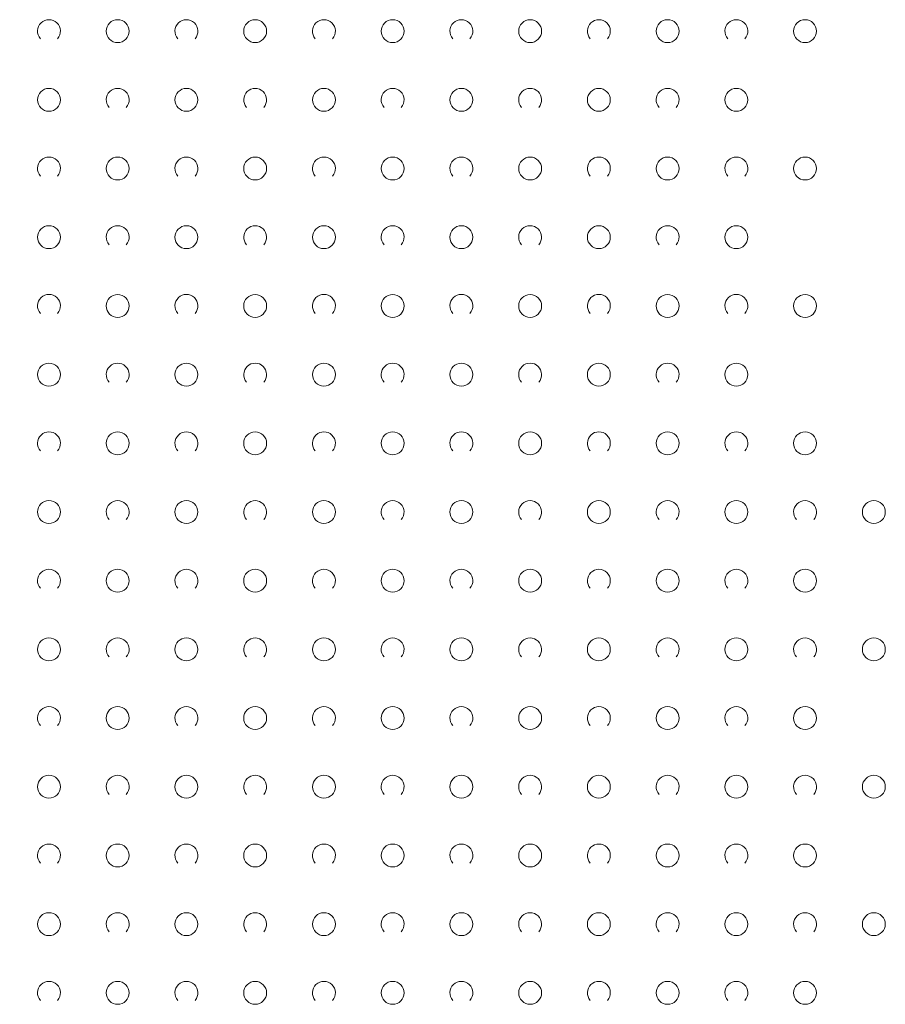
# Model space of a CAD drawing. Header units: metres. Extents: x 5550599 to 5555211, y 5707845 to 5713518.
# Tile 11 of 31: x 5555123 to 5555161, y 5708156 to 5708199. Entities that reach past the tile are written whole.
import ezdxf

# ---------------------------------------------------------------- set-up
doc = ezdxf.new("R2010")
doc.units = ezdxf.units.M
doc.header["$MEASUREMENT"] = 0
doc.layers.add('OTZK - Zadrzewienie lub zakrzewienie', color=7, linetype='Continuous', lineweight=15)

# ---------------------------------------------------------------- blocks, each defined once
blk = doc.blocks.new('OTZK_597')
at = {"layer": 'OTZK - Zadrzewienie lub zakrzewienie', "color": 7, "linetype": 'Continuous', "lineweight": 18}
blk.add_circle((3, 0), 1, dxfattribs=at)
blk.add_arc((-3, 0), 1, 318.59038, 221.40962, dxfattribs=at)
blk = doc.blocks.new('OTZK_598')
at = {"layer": 'OTZK - Zadrzewienie lub zakrzewienie', "color": 7, "linetype": 'Continuous', "lineweight": 18}
blk.add_circle((3, 0), 1, dxfattribs=at)
blk.add_arc((-3, 0), 1, 318.59038, 221.40962, dxfattribs=at)
blk = doc.blocks.new('OTZK_599')
at = {"layer": 'OTZK - Zadrzewienie lub zakrzewienie', "color": 7, "linetype": 'Continuous', "lineweight": 18}
blk.add_circle((3, 0), 1, dxfattribs=at)
blk.add_arc((-3, 0), 1, 318.59038, 221.40962, dxfattribs=at)
blk = doc.blocks.new('OTZK_600')
at = {"layer": 'OTZK - Zadrzewienie lub zakrzewienie', "color": 7, "linetype": 'Continuous', "lineweight": 18}
blk.add_circle((3, 0), 1, dxfattribs=at)
blk.add_arc((-3, 0), 1, 318.59038, 221.40962, dxfattribs=at)
blk = doc.blocks.new('OTZK_601')
at = {"layer": 'OTZK - Zadrzewienie lub zakrzewienie', "color": 7, "linetype": 'Continuous', "lineweight": 18}
blk.add_circle((3, 0), 1, dxfattribs=at)
blk.add_arc((-3, 0), 1, 318.59038, 221.40962, dxfattribs=at)
blk = doc.blocks.new('OTZK_602')
at = {"layer": 'OTZK - Zadrzewienie lub zakrzewienie', "color": 7, "linetype": 'Continuous', "lineweight": 18}
blk.add_circle((3, 0), 1, dxfattribs=at)
blk.add_arc((-3, 0), 1, 318.59038, 221.40962, dxfattribs=at)
blk = doc.blocks.new('OTZK_608')
at = {"layer": 'OTZK - Zadrzewienie lub zakrzewienie', "color": 7, "linetype": 'Continuous', "lineweight": 18}
blk.add_circle((3, 0), 1, dxfattribs=at)
blk.add_arc((-3, 0), 1, 318.59038, 221.40962, dxfattribs=at)
blk = doc.blocks.new('OTZK_609')
at = {"layer": 'OTZK - Zadrzewienie lub zakrzewienie', "color": 7, "linetype": 'Continuous', "lineweight": 18}
blk.add_circle((3, 0), 1, dxfattribs=at)
blk.add_arc((-3, 0), 1, 318.59038, 221.40962, dxfattribs=at)
blk = doc.blocks.new('OTZK_610')
at = {"layer": 'OTZK - Zadrzewienie lub zakrzewienie', "color": 7, "linetype": 'Continuous', "lineweight": 18}
blk.add_circle((3, 0), 1, dxfattribs=at)
blk.add_arc((-3, 0), 1, 318.59038, 221.40962, dxfattribs=at)
blk = doc.blocks.new('OTZK_611')
at = {"layer": 'OTZK - Zadrzewienie lub zakrzewienie', "color": 7, "linetype": 'Continuous', "lineweight": 18}
blk.add_circle((3, 0), 1, dxfattribs=at)
blk.add_arc((-3, 0), 1, 318.59038, 221.40962, dxfattribs=at)
blk = doc.blocks.new('OTZK_612')
at = {"layer": 'OTZK - Zadrzewienie lub zakrzewienie', "color": 7, "linetype": 'Continuous', "lineweight": 18}
blk.add_circle((3, 0), 1, dxfattribs=at)
blk.add_arc((-3, 0), 1, 318.59038, 221.40962, dxfattribs=at)
blk = doc.blocks.new('OTZK_613')
at = {"layer": 'OTZK - Zadrzewienie lub zakrzewienie', "color": 7, "linetype": 'Continuous', "lineweight": 18}
blk.add_circle((3, 0), 1, dxfattribs=at)
blk.add_arc((-3, 0), 1, 318.59038, 221.40962, dxfattribs=at)
blk = doc.blocks.new('OTZK_614')
at = {"layer": 'OTZK - Zadrzewienie lub zakrzewienie', "color": 7, "linetype": 'Continuous', "lineweight": 18}
blk.add_circle((3, 0), 1, dxfattribs=at)
blk.add_arc((-3, 0), 1, 318.59038, 221.40962, dxfattribs=at)
blk = doc.blocks.new('OTZK_620')
at = {"layer": 'OTZK - Zadrzewienie lub zakrzewienie', "color": 7, "linetype": 'Continuous', "lineweight": 18}
blk.add_circle((3, 0), 1, dxfattribs=at)
blk.add_arc((-3, 0), 1, 318.59038, 221.40962, dxfattribs=at)
blk = doc.blocks.new('OTZK_621')
at = {"layer": 'OTZK - Zadrzewienie lub zakrzewienie', "color": 7, "linetype": 'Continuous', "lineweight": 18}
blk.add_circle((3, 0), 1, dxfattribs=at)
blk.add_arc((-3, 0), 1, 318.59038, 221.40962, dxfattribs=at)
blk = doc.blocks.new('OTZK_622')
at = {"layer": 'OTZK - Zadrzewienie lub zakrzewienie', "color": 7, "linetype": 'Continuous', "lineweight": 18}
blk.add_circle((3, 0), 1, dxfattribs=at)
blk.add_arc((-3, 0), 1, 318.59038, 221.40962, dxfattribs=at)
blk = doc.blocks.new('OTZK_623')
at = {"layer": 'OTZK - Zadrzewienie lub zakrzewienie', "color": 7, "linetype": 'Continuous', "lineweight": 18}
blk.add_circle((3, 0), 1, dxfattribs=at)
blk.add_arc((-3, 0), 1, 318.59038, 221.40962, dxfattribs=at)
blk = doc.blocks.new('OTZK_624')
at = {"layer": 'OTZK - Zadrzewienie lub zakrzewienie', "color": 7, "linetype": 'Continuous', "lineweight": 18}
blk.add_circle((3, 0), 1, dxfattribs=at)
blk.add_arc((-3, 0), 1, 318.59038, 221.40962, dxfattribs=at)
blk = doc.blocks.new('OTZK_625')
at = {"layer": 'OTZK - Zadrzewienie lub zakrzewienie', "color": 7, "linetype": 'Continuous', "lineweight": 18}
blk.add_circle((3, 0), 1, dxfattribs=at)
blk.add_arc((-3, 0), 1, 318.59038, 221.40962, dxfattribs=at)
blk = doc.blocks.new('OTZK_631')
at = {"layer": 'OTZK - Zadrzewienie lub zakrzewienie', "color": 7, "linetype": 'Continuous', "lineweight": 18}
blk.add_circle((3, 0), 1, dxfattribs=at)
blk.add_arc((-3, 0), 1, 318.59038, 221.40962, dxfattribs=at)
blk = doc.blocks.new('OTZK_632')
at = {"layer": 'OTZK - Zadrzewienie lub zakrzewienie', "color": 7, "linetype": 'Continuous', "lineweight": 18}
blk.add_circle((3, 0), 1, dxfattribs=at)
blk.add_arc((-3, 0), 1, 318.59038, 221.40962, dxfattribs=at)
blk = doc.blocks.new('OTZK_633')
at = {"layer": 'OTZK - Zadrzewienie lub zakrzewienie', "color": 7, "linetype": 'Continuous', "lineweight": 18}
blk.add_circle((3, 0), 1, dxfattribs=at)
blk.add_arc((-3, 0), 1, 318.59038, 221.40962, dxfattribs=at)
blk = doc.blocks.new('OTZK_634')
at = {"layer": 'OTZK - Zadrzewienie lub zakrzewienie', "color": 7, "linetype": 'Continuous', "lineweight": 18}
blk.add_circle((3, 0), 1, dxfattribs=at)
blk.add_arc((-3, 0), 1, 318.59038, 221.40962, dxfattribs=at)
blk = doc.blocks.new('OTZK_635')
at = {"layer": 'OTZK - Zadrzewienie lub zakrzewienie', "color": 7, "linetype": 'Continuous', "lineweight": 18}
blk.add_circle((3, 0), 1, dxfattribs=at)
blk.add_arc((-3, 0), 1, 318.59038, 221.40962, dxfattribs=at)
blk = doc.blocks.new('OTZK_636')
at = {"layer": 'OTZK - Zadrzewienie lub zakrzewienie', "color": 7, "linetype": 'Continuous', "lineweight": 18}
blk.add_circle((3, 0), 1, dxfattribs=at)
blk.add_arc((-3, 0), 1, 318.59038, 221.40962, dxfattribs=at)
blk = doc.blocks.new('OTZK_637')
at = {"layer": 'OTZK - Zadrzewienie lub zakrzewienie', "color": 7, "linetype": 'Continuous', "lineweight": 18}
blk.add_circle((3, 0), 1, dxfattribs=at)
blk.add_arc((-3, 0), 1, 318.59038, 221.40962, dxfattribs=at)
blk = doc.blocks.new('OTZK_643')
at = {"layer": 'OTZK - Zadrzewienie lub zakrzewienie', "color": 7, "linetype": 'Continuous', "lineweight": 18}
blk.add_circle((3, 0), 1, dxfattribs=at)
blk.add_arc((-3, 0), 1, 318.59038, 221.40962, dxfattribs=at)
blk = doc.blocks.new('OTZK_644')
at = {"layer": 'OTZK - Zadrzewienie lub zakrzewienie', "color": 7, "linetype": 'Continuous', "lineweight": 18}
blk.add_circle((3, 0), 1, dxfattribs=at)
blk.add_arc((-3, 0), 1, 318.59038, 221.40962, dxfattribs=at)
blk = doc.blocks.new('OTZK_645')
at = {"layer": 'OTZK - Zadrzewienie lub zakrzewienie', "color": 7, "linetype": 'Continuous', "lineweight": 18}
blk.add_circle((3, 0), 1, dxfattribs=at)
blk.add_arc((-3, 0), 1, 318.59038, 221.40962, dxfattribs=at)
blk = doc.blocks.new('OTZK_646')
at = {"layer": 'OTZK - Zadrzewienie lub zakrzewienie', "color": 7, "linetype": 'Continuous', "lineweight": 18}
blk.add_circle((3, 0), 1, dxfattribs=at)
blk.add_arc((-3, 0), 1, 318.59038, 221.40962, dxfattribs=at)
blk = doc.blocks.new('OTZK_647')
at = {"layer": 'OTZK - Zadrzewienie lub zakrzewienie', "color": 7, "linetype": 'Continuous', "lineweight": 18}
blk.add_circle((3, 0), 1, dxfattribs=at)
blk.add_arc((-3, 0), 1, 318.59038, 221.40962, dxfattribs=at)
blk = doc.blocks.new('OTZK_648')
at = {"layer": 'OTZK - Zadrzewienie lub zakrzewienie', "color": 7, "linetype": 'Continuous', "lineweight": 18}
blk.add_circle((3, 0), 1, dxfattribs=at)
blk.add_arc((-3, 0), 1, 318.59038, 221.40962, dxfattribs=at)
blk = doc.blocks.new('OTZK_654')
at = {"layer": 'OTZK - Zadrzewienie lub zakrzewienie', "color": 7, "linetype": 'Continuous', "lineweight": 18}
blk.add_circle((3, 0), 1, dxfattribs=at)
blk.add_arc((-3, 0), 1, 318.59038, 221.40962, dxfattribs=at)
blk = doc.blocks.new('OTZK_655')
at = {"layer": 'OTZK - Zadrzewienie lub zakrzewienie', "color": 7, "linetype": 'Continuous', "lineweight": 18}
blk.add_circle((3, 0), 1, dxfattribs=at)
blk.add_arc((-3, 0), 1, 318.59038, 221.40962, dxfattribs=at)
blk = doc.blocks.new('OTZK_656')
at = {"layer": 'OTZK - Zadrzewienie lub zakrzewienie', "color": 7, "linetype": 'Continuous', "lineweight": 18}
blk.add_circle((3, 0), 1, dxfattribs=at)
blk.add_arc((-3, 0), 1, 318.59038, 221.40962, dxfattribs=at)
blk = doc.blocks.new('OTZK_657')
at = {"layer": 'OTZK - Zadrzewienie lub zakrzewienie', "color": 7, "linetype": 'Continuous', "lineweight": 18}
blk.add_circle((3, 0), 1, dxfattribs=at)
blk.add_arc((-3, 0), 1, 318.59038, 221.40962, dxfattribs=at)
blk = doc.blocks.new('OTZK_658')
at = {"layer": 'OTZK - Zadrzewienie lub zakrzewienie', "color": 7, "linetype": 'Continuous', "lineweight": 18}
blk.add_circle((3, 0), 1, dxfattribs=at)
blk.add_arc((-3, 0), 1, 318.59038, 221.40962, dxfattribs=at)
blk = doc.blocks.new('OTZK_659')
at = {"layer": 'OTZK - Zadrzewienie lub zakrzewienie', "color": 7, "linetype": 'Continuous', "lineweight": 18}
blk.add_circle((3, 0), 1, dxfattribs=at)
blk.add_arc((-3, 0), 1, 318.59038, 221.40962, dxfattribs=at)
blk = doc.blocks.new('OTZK_660')
at = {"layer": 'OTZK - Zadrzewienie lub zakrzewienie', "color": 7, "linetype": 'Continuous', "lineweight": 18}
blk.add_circle((3, 0), 1, dxfattribs=at)
blk.add_arc((-3, 0), 1, 318.59038, 221.40962, dxfattribs=at)
blk = doc.blocks.new('OTZK_666')
at = {"layer": 'OTZK - Zadrzewienie lub zakrzewienie', "color": 7, "linetype": 'Continuous', "lineweight": 18}
blk.add_circle((3, 0), 1, dxfattribs=at)
blk.add_arc((-3, 0), 1, 318.59038, 221.40962, dxfattribs=at)
blk = doc.blocks.new('OTZK_667')
at = {"layer": 'OTZK - Zadrzewienie lub zakrzewienie', "color": 7, "linetype": 'Continuous', "lineweight": 18}
blk.add_circle((3, 0), 1, dxfattribs=at)
blk.add_arc((-3, 0), 1, 318.59038, 221.40962, dxfattribs=at)
blk = doc.blocks.new('OTZK_668')
at = {"layer": 'OTZK - Zadrzewienie lub zakrzewienie', "color": 7, "linetype": 'Continuous', "lineweight": 18}
blk.add_circle((3, 0), 1, dxfattribs=at)
blk.add_arc((-3, 0), 1, 318.59038, 221.40962, dxfattribs=at)
blk = doc.blocks.new('OTZK_669')
at = {"layer": 'OTZK - Zadrzewienie lub zakrzewienie', "color": 7, "linetype": 'Continuous', "lineweight": 18}
blk.add_circle((3, 0), 1, dxfattribs=at)
blk.add_arc((-3, 0), 1, 318.59038, 221.40962, dxfattribs=at)
blk = doc.blocks.new('OTZK_670')
at = {"layer": 'OTZK - Zadrzewienie lub zakrzewienie', "color": 7, "linetype": 'Continuous', "lineweight": 18}
blk.add_circle((3, 0), 1, dxfattribs=at)
blk.add_arc((-3, 0), 1, 318.59038, 221.40962, dxfattribs=at)
blk = doc.blocks.new('OTZK_671')
at = {"layer": 'OTZK - Zadrzewienie lub zakrzewienie', "color": 7, "linetype": 'Continuous', "lineweight": 18}
blk.add_circle((3, 0), 1, dxfattribs=at)
blk.add_arc((-3, 0), 1, 318.59038, 221.40962, dxfattribs=at)
blk = doc.blocks.new('OTZK_677')
at = {"layer": 'OTZK - Zadrzewienie lub zakrzewienie', "color": 7, "linetype": 'Continuous', "lineweight": 18}
blk.add_circle((3, 0), 1, dxfattribs=at)
blk.add_arc((-3, 0), 1, 318.59038, 221.40962, dxfattribs=at)
blk = doc.blocks.new('OTZK_678')
at = {"layer": 'OTZK - Zadrzewienie lub zakrzewienie', "color": 7, "linetype": 'Continuous', "lineweight": 18}
blk.add_circle((3, 0), 1, dxfattribs=at)
blk.add_arc((-3, 0), 1, 318.59038, 221.40962, dxfattribs=at)
blk = doc.blocks.new('OTZK_679')
at = {"layer": 'OTZK - Zadrzewienie lub zakrzewienie', "color": 7, "linetype": 'Continuous', "lineweight": 18}
blk.add_circle((3, 0), 1, dxfattribs=at)
blk.add_arc((-3, 0), 1, 318.59038, 221.40962, dxfattribs=at)
blk = doc.blocks.new('OTZK_680')
at = {"layer": 'OTZK - Zadrzewienie lub zakrzewienie', "color": 7, "linetype": 'Continuous', "lineweight": 18}
blk.add_circle((3, 0), 1, dxfattribs=at)
blk.add_arc((-3, 0), 1, 318.59038, 221.40962, dxfattribs=at)
blk = doc.blocks.new('OTZK_681')
at = {"layer": 'OTZK - Zadrzewienie lub zakrzewienie', "color": 7, "linetype": 'Continuous', "lineweight": 18}
blk.add_circle((3, 0), 1, dxfattribs=at)
blk.add_arc((-3, 0), 1, 318.59038, 221.40962, dxfattribs=at)
blk = doc.blocks.new('OTZK_682')
at = {"layer": 'OTZK - Zadrzewienie lub zakrzewienie', "color": 7, "linetype": 'Continuous', "lineweight": 18}
blk.add_circle((3, 0), 1, dxfattribs=at)
blk.add_arc((-3, 0), 1, 318.59038, 221.40962, dxfattribs=at)
blk = doc.blocks.new('OTZK_683')
at = {"layer": 'OTZK - Zadrzewienie lub zakrzewienie', "color": 7, "linetype": 'Continuous', "lineweight": 18}
blk.add_circle((3, 0), 1, dxfattribs=at)
blk.add_arc((-3, 0), 1, 318.59038, 221.40962, dxfattribs=at)
blk = doc.blocks.new('OTZK_689')
at = {"layer": 'OTZK - Zadrzewienie lub zakrzewienie', "color": 7, "linetype": 'Continuous', "lineweight": 18}
blk.add_circle((3, 0), 1, dxfattribs=at)
blk.add_arc((-3, 0), 1, 318.59038, 221.40962, dxfattribs=at)
blk = doc.blocks.new('OTZK_690')
at = {"layer": 'OTZK - Zadrzewienie lub zakrzewienie', "color": 7, "linetype": 'Continuous', "lineweight": 18}
blk.add_circle((3, 0), 1, dxfattribs=at)
blk.add_arc((-3, 0), 1, 318.59038, 221.40962, dxfattribs=at)
blk = doc.blocks.new('OTZK_691')
at = {"layer": 'OTZK - Zadrzewienie lub zakrzewienie', "color": 7, "linetype": 'Continuous', "lineweight": 18}
blk.add_circle((3, 0), 1, dxfattribs=at)
blk.add_arc((-3, 0), 1, 318.59038, 221.40962, dxfattribs=at)
blk = doc.blocks.new('OTZK_692')
at = {"layer": 'OTZK - Zadrzewienie lub zakrzewienie', "color": 7, "linetype": 'Continuous', "lineweight": 18}
blk.add_circle((3, 0), 1, dxfattribs=at)
blk.add_arc((-3, 0), 1, 318.59038, 221.40962, dxfattribs=at)
blk = doc.blocks.new('OTZK_693')
at = {"layer": 'OTZK - Zadrzewienie lub zakrzewienie', "color": 7, "linetype": 'Continuous', "lineweight": 18}
blk.add_circle((3, 0), 1, dxfattribs=at)
blk.add_arc((-3, 0), 1, 318.59038, 221.40962, dxfattribs=at)
blk = doc.blocks.new('OTZK_694')
at = {"layer": 'OTZK - Zadrzewienie lub zakrzewienie', "color": 7, "linetype": 'Continuous', "lineweight": 18}
blk.add_circle((3, 0), 1, dxfattribs=at)
blk.add_arc((-3, 0), 1, 318.59038, 221.40962, dxfattribs=at)
blk = doc.blocks.new('OTZK_700')
at = {"layer": 'OTZK - Zadrzewienie lub zakrzewienie', "color": 7, "linetype": 'Continuous', "lineweight": 18}
blk.add_circle((3, 0), 1, dxfattribs=at)
blk.add_arc((-3, 0), 1, 318.59038, 221.40962, dxfattribs=at)
blk = doc.blocks.new('OTZK_701')
at = {"layer": 'OTZK - Zadrzewienie lub zakrzewienie', "color": 7, "linetype": 'Continuous', "lineweight": 18}
blk.add_circle((3, 0), 1, dxfattribs=at)
blk.add_arc((-3, 0), 1, 318.59038, 221.40962, dxfattribs=at)
blk = doc.blocks.new('OTZK_702')
at = {"layer": 'OTZK - Zadrzewienie lub zakrzewienie', "color": 7, "linetype": 'Continuous', "lineweight": 18}
blk.add_circle((3, 0), 1, dxfattribs=at)
blk.add_arc((-3, 0), 1, 318.59038, 221.40962, dxfattribs=at)
blk = doc.blocks.new('OTZK_703')
at = {"layer": 'OTZK - Zadrzewienie lub zakrzewienie', "color": 7, "linetype": 'Continuous', "lineweight": 18}
blk.add_circle((3, 0), 1, dxfattribs=at)
blk.add_arc((-3, 0), 1, 318.59038, 221.40962, dxfattribs=at)
blk = doc.blocks.new('OTZK_704')
at = {"layer": 'OTZK - Zadrzewienie lub zakrzewienie', "color": 7, "linetype": 'Continuous', "lineweight": 18}
blk.add_circle((3, 0), 1, dxfattribs=at)
blk.add_arc((-3, 0), 1, 318.59038, 221.40962, dxfattribs=at)
blk = doc.blocks.new('OTZK_705')
at = {"layer": 'OTZK - Zadrzewienie lub zakrzewienie', "color": 7, "linetype": 'Continuous', "lineweight": 18}
blk.add_circle((3, 0), 1, dxfattribs=at)
blk.add_arc((-3, 0), 1, 318.59038, 221.40962, dxfattribs=at)
blk = doc.blocks.new('OTZK_711')
at = {"layer": 'OTZK - Zadrzewienie lub zakrzewienie', "color": 7, "linetype": 'Continuous', "lineweight": 18}
blk.add_circle((3, 0), 1, dxfattribs=at)
blk.add_arc((-3, 0), 1, 318.59038, 221.40962, dxfattribs=at)
blk = doc.blocks.new('OTZK_712')
at = {"layer": 'OTZK - Zadrzewienie lub zakrzewienie', "color": 7, "linetype": 'Continuous', "lineweight": 18}
blk.add_circle((3, 0), 1, dxfattribs=at)
blk.add_arc((-3, 0), 1, 318.59038, 221.40962, dxfattribs=at)
blk = doc.blocks.new('OTZK_713')
at = {"layer": 'OTZK - Zadrzewienie lub zakrzewienie', "color": 7, "linetype": 'Continuous', "lineweight": 18}
blk.add_circle((3, 0), 1, dxfattribs=at)
blk.add_arc((-3, 0), 1, 318.59038, 221.40962, dxfattribs=at)
blk = doc.blocks.new('OTZK_714')
at = {"layer": 'OTZK - Zadrzewienie lub zakrzewienie', "color": 7, "linetype": 'Continuous', "lineweight": 18}
blk.add_circle((3, 0), 1, dxfattribs=at)
blk.add_arc((-3, 0), 1, 318.59038, 221.40962, dxfattribs=at)
blk = doc.blocks.new('OTZK_715')
at = {"layer": 'OTZK - Zadrzewienie lub zakrzewienie', "color": 7, "linetype": 'Continuous', "lineweight": 18}
blk.add_circle((3, 0), 1, dxfattribs=at)
blk.add_arc((-3, 0), 1, 318.59038, 221.40962, dxfattribs=at)
blk = doc.blocks.new('OTZK_716')
at = {"layer": 'OTZK - Zadrzewienie lub zakrzewienie', "color": 7, "linetype": 'Continuous', "lineweight": 18}
blk.add_circle((3, 0), 1, dxfattribs=at)
blk.add_arc((-3, 0), 1, 318.59038, 221.40962, dxfattribs=at)
blk = doc.blocks.new('OTZK_721')
at = {"layer": 'OTZK - Zadrzewienie lub zakrzewienie', "color": 7, "linetype": 'Continuous', "lineweight": 18}
blk.add_circle((3, 0), 1, dxfattribs=at)
blk.add_arc((-3, 0), 1, 318.59038, 221.40962, dxfattribs=at)
blk = doc.blocks.new('OTZK_722')
at = {"layer": 'OTZK - Zadrzewienie lub zakrzewienie', "color": 7, "linetype": 'Continuous', "lineweight": 18}
blk.add_circle((3, 0), 1, dxfattribs=at)
blk.add_arc((-3, 0), 1, 318.59038, 221.40962, dxfattribs=at)
blk = doc.blocks.new('OTZK_723')
at = {"layer": 'OTZK - Zadrzewienie lub zakrzewienie', "color": 7, "linetype": 'Continuous', "lineweight": 18}
blk.add_circle((3, 0), 1, dxfattribs=at)
blk.add_arc((-3, 0), 1, 318.59038, 221.40962, dxfattribs=at)
blk = doc.blocks.new('OTZK_724')
at = {"layer": 'OTZK - Zadrzewienie lub zakrzewienie', "color": 7, "linetype": 'Continuous', "lineweight": 18}
blk.add_circle((3, 0), 1, dxfattribs=at)
blk.add_arc((-3, 0), 1, 318.59038, 221.40962, dxfattribs=at)
blk = doc.blocks.new('OTZK_725')
at = {"layer": 'OTZK - Zadrzewienie lub zakrzewienie', "color": 7, "linetype": 'Continuous', "lineweight": 18}
blk.add_circle((3, 0), 1, dxfattribs=at)
blk.add_arc((-3, 0), 1, 318.59038, 221.40962, dxfattribs=at)
blk = doc.blocks.new('OTZK_726')
at = {"layer": 'OTZK - Zadrzewienie lub zakrzewienie', "color": 7, "linetype": 'Continuous', "lineweight": 18}
blk.add_circle((3, 0), 1, dxfattribs=at)
blk.add_arc((-3, 0), 1, 318.59038, 221.40962, dxfattribs=at)
blk = doc.blocks.new('OTZK_732')
at = {"layer": 'OTZK - Zadrzewienie lub zakrzewienie', "color": 7, "linetype": 'Continuous', "lineweight": 18}
blk.add_circle((3, 0), 1, dxfattribs=at)
blk.add_arc((-3, 0), 1, 318.59038, 221.40962, dxfattribs=at)
blk = doc.blocks.new('OTZK_733')
at = {"layer": 'OTZK - Zadrzewienie lub zakrzewienie', "color": 7, "linetype": 'Continuous', "lineweight": 18}
blk.add_circle((3, 0), 1, dxfattribs=at)
blk.add_arc((-3, 0), 1, 318.59038, 221.40962, dxfattribs=at)
blk = doc.blocks.new('OTZK_734')
at = {"layer": 'OTZK - Zadrzewienie lub zakrzewienie', "color": 7, "linetype": 'Continuous', "lineweight": 18}
blk.add_circle((3, 0), 1, dxfattribs=at)
blk.add_arc((-3, 0), 1, 318.59038, 221.40962, dxfattribs=at)
blk = doc.blocks.new('OTZK_735')
at = {"layer": 'OTZK - Zadrzewienie lub zakrzewienie', "color": 7, "linetype": 'Continuous', "lineweight": 18}
blk.add_circle((3, 0), 1, dxfattribs=at)
blk.add_arc((-3, 0), 1, 318.59038, 221.40962, dxfattribs=at)
blk = doc.blocks.new('OTZK_736')
at = {"layer": 'OTZK - Zadrzewienie lub zakrzewienie', "color": 7, "linetype": 'Continuous', "lineweight": 18}
blk.add_circle((3, 0), 1, dxfattribs=at)
blk.add_arc((-3, 0), 1, 318.59038, 221.40962, dxfattribs=at)
blk = doc.blocks.new('OTZK_737')
at = {"layer": 'OTZK - Zadrzewienie lub zakrzewienie', "color": 7, "linetype": 'Continuous', "lineweight": 18}
blk.add_circle((3, 0), 1, dxfattribs=at)
blk.add_arc((-3, 0), 1, 318.59038, 221.40962, dxfattribs=at)
blk = doc.blocks.new('OTZK_742')
at = {"layer": 'OTZK - Zadrzewienie lub zakrzewienie', "color": 7, "linetype": 'Continuous', "lineweight": 18}
blk.add_circle((3, 0), 1, dxfattribs=at)
blk.add_arc((-3, 0), 1, 318.59038, 221.40962, dxfattribs=at)
blk = doc.blocks.new('OTZK_743')
at = {"layer": 'OTZK - Zadrzewienie lub zakrzewienie', "color": 7, "linetype": 'Continuous', "lineweight": 18}
blk.add_circle((3, 0), 1, dxfattribs=at)
blk.add_arc((-3, 0), 1, 318.59038, 221.40962, dxfattribs=at)
blk = doc.blocks.new('OTZK_744')
at = {"layer": 'OTZK - Zadrzewienie lub zakrzewienie', "color": 7, "linetype": 'Continuous', "lineweight": 18}
blk.add_circle((3, 0), 1, dxfattribs=at)
blk.add_arc((-3, 0), 1, 318.59038, 221.40962, dxfattribs=at)
blk = doc.blocks.new('OTZK_745')
at = {"layer": 'OTZK - Zadrzewienie lub zakrzewienie', "color": 7, "linetype": 'Continuous', "lineweight": 18}
blk.add_circle((3, 0), 1, dxfattribs=at)
blk.add_arc((-3, 0), 1, 318.59038, 221.40962, dxfattribs=at)
blk = doc.blocks.new('OTZK_746')
at = {"layer": 'OTZK - Zadrzewienie lub zakrzewienie', "color": 7, "linetype": 'Continuous', "lineweight": 18}
blk.add_circle((3, 0), 1, dxfattribs=at)
blk.add_arc((-3, 0), 1, 318.59038, 221.40962, dxfattribs=at)
blk = doc.blocks.new('OTZK_747')
at = {"layer": 'OTZK - Zadrzewienie lub zakrzewienie', "color": 7, "linetype": 'Continuous', "lineweight": 18}
blk.add_circle((3, 0), 1, dxfattribs=at)
blk.add_arc((-3, 0), 1, 318.59038, 221.40962, dxfattribs=at)
blk = doc.blocks.new('OTZK_753')
at = {"layer": 'OTZK - Zadrzewienie lub zakrzewienie', "color": 7, "linetype": 'Continuous', "lineweight": 18}
blk.add_circle((3, 0), 1, dxfattribs=at)
blk.add_arc((-3, 0), 1, 318.59038, 221.40962, dxfattribs=at)
blk = doc.blocks.new('OTZK_754')
at = {"layer": 'OTZK - Zadrzewienie lub zakrzewienie', "color": 7, "linetype": 'Continuous', "lineweight": 18}
blk.add_circle((3, 0), 1, dxfattribs=at)
blk.add_arc((-3, 0), 1, 318.59038, 221.40962, dxfattribs=at)
blk = doc.blocks.new('OTZK_755')
at = {"layer": 'OTZK - Zadrzewienie lub zakrzewienie', "color": 7, "linetype": 'Continuous', "lineweight": 18}
blk.add_circle((3, 0), 1, dxfattribs=at)
blk.add_arc((-3, 0), 1, 318.59038, 221.40962, dxfattribs=at)
blk = doc.blocks.new('OTZK_756')
at = {"layer": 'OTZK - Zadrzewienie lub zakrzewienie', "color": 7, "linetype": 'Continuous', "lineweight": 18}
blk.add_circle((3, 0), 1, dxfattribs=at)
blk.add_arc((-3, 0), 1, 318.59038, 221.40962, dxfattribs=at)
blk = doc.blocks.new('OTZK_757')
at = {"layer": 'OTZK - Zadrzewienie lub zakrzewienie', "color": 7, "linetype": 'Continuous', "lineweight": 18}
blk.add_circle((3, 0), 1, dxfattribs=at)
blk.add_arc((-3, 0), 1, 318.59038, 221.40962, dxfattribs=at)
blk = doc.blocks.new('OTZK_758')
at = {"layer": 'OTZK - Zadrzewienie lub zakrzewienie', "color": 7, "linetype": 'Continuous', "lineweight": 18}
blk.add_circle((3, 0), 1, dxfattribs=at)
blk.add_arc((-3, 0), 1, 318.59038, 221.40962, dxfattribs=at)
blk = doc.blocks.new('*U92')
at = {"layer": 'OTZK - Zadrzewienie lub zakrzewienie', "color": 7, "linetype": 'Continuous', "lineweight": 18, "xscale": 0.5, "yscale": 0.5, "zscale": 0.5}
for name, p in [('OTZK_753', (9, -9)), ('OTZK_754', (15, -9)), ('OTZK_755', (21, -9)), ('OTZK_756', (27, -9)), ('OTZK_757', (33, -9)), ('OTZK_758', (39, -9)), ('OTZK_742', (6, -12)), ('OTZK_743', (12, -12)), ('OTZK_744', (18, -12)), ('OTZK_745', (24, -12)), ('OTZK_746', (30, -12)), ('OTZK_747', (36, -12)), ('OTZK_732', (9, -15)), ('OTZK_733', (15, -15)), ('OTZK_734', (21, -15)), ('OTZK_735', (27, -15)), ('OTZK_736', (33, -15)), ('OTZK_737', (39, -15)), ('OTZK_721', (6, -18)), ('OTZK_722', (12, -18)), ('OTZK_723', (18, -18)), ('OTZK_724', (24, -18)), ('OTZK_725', (30, -18)), ('OTZK_726', (36, -18)), ('OTZK_711', (9, -21)), ('OTZK_712', (15, -21)), ('OTZK_713', (21, -21)), ('OTZK_714', (27, -21)), ('OTZK_715', (33, -21)), ('OTZK_716', (39, -21)), ('OTZK_700', (6, -24)), ('OTZK_701', (12, -24)), ('OTZK_702', (18, -24)), ('OTZK_703', (24, -24)), ('OTZK_704', (30, -24)), ('OTZK_705', (36, -24)), ('OTZK_689', (9, -27)), ('OTZK_690', (15, -27)), ('OTZK_691', (21, -27)), ('OTZK_692', (27, -27)), ('OTZK_693', (33, -27)), ('OTZK_694', (39, -27)), ('OTZK_677', (6, -30)), ('OTZK_678', (12, -30)), ('OTZK_679', (18, -30)), ('OTZK_680', (24, -30)), ('OTZK_681', (30, -30)), ('OTZK_682', (36, -30)), ('OTZK_683', (42, -30)), ('OTZK_666', (9, -33)), ('OTZK_667', (15, -33)), ('OTZK_668', (21, -33)), ('OTZK_669', (27, -33)), ('OTZK_670', (33, -33)), ('OTZK_671', (39, -33)), ('OTZK_654', (6, -36)), ('OTZK_655', (12, -36)), ('OTZK_656', (18, -36)), ('OTZK_657', (24, -36)), ('OTZK_658', (30, -36)), ('OTZK_659', (36, -36)), ('OTZK_660', (42, -36)), ('OTZK_643', (9, -39)), ('OTZK_644', (15, -39)), ('OTZK_645', (21, -39)), ('OTZK_646', (27, -39)), ('OTZK_647', (33, -39)), ('OTZK_648', (39, -39)), ('OTZK_631', (6, -42)), ('OTZK_632', (12, -42)), ('OTZK_633', (18, -42)), ('OTZK_634', (24, -42)), ('OTZK_635', (30, -42)), ('OTZK_636', (36, -42)), ('OTZK_637', (42, -42)), ('OTZK_620', (9, -45)), ('OTZK_621', (15, -45)), ('OTZK_622', (21, -45)), ('OTZK_623', (27, -45)), ('OTZK_624', (33, -45)), ('OTZK_625', (39, -45)), ('OTZK_608', (6, -48)), ('OTZK_609', (12, -48)), ('OTZK_610', (18, -48)), ('OTZK_611', (24, -48)), ('OTZK_612', (30, -48)), ('OTZK_613', (36, -48)), ('OTZK_614', (42, -48)), ('OTZK_597', (9, -51)), ('OTZK_598', (15, -51)), ('OTZK_599', (21, -51)), ('OTZK_600', (27, -51)), ('OTZK_601', (33, -51)), ('OTZK_602', (39, -51))]:
    blk.add_blockref(name, p, dxfattribs=at)

msp = doc.modelspace()

# ---------------------------------------------------------------- block references
at = {"layer": 'OTZK - Zadrzewienie lub zakrzewienie', "color": 7, "linetype": 'Continuous', "lineweight": 18}
msp.add_blockref('*U92', (5555116.812, 5708207.712), dxfattribs=at)

doc.saveas('drawing.dxf')
